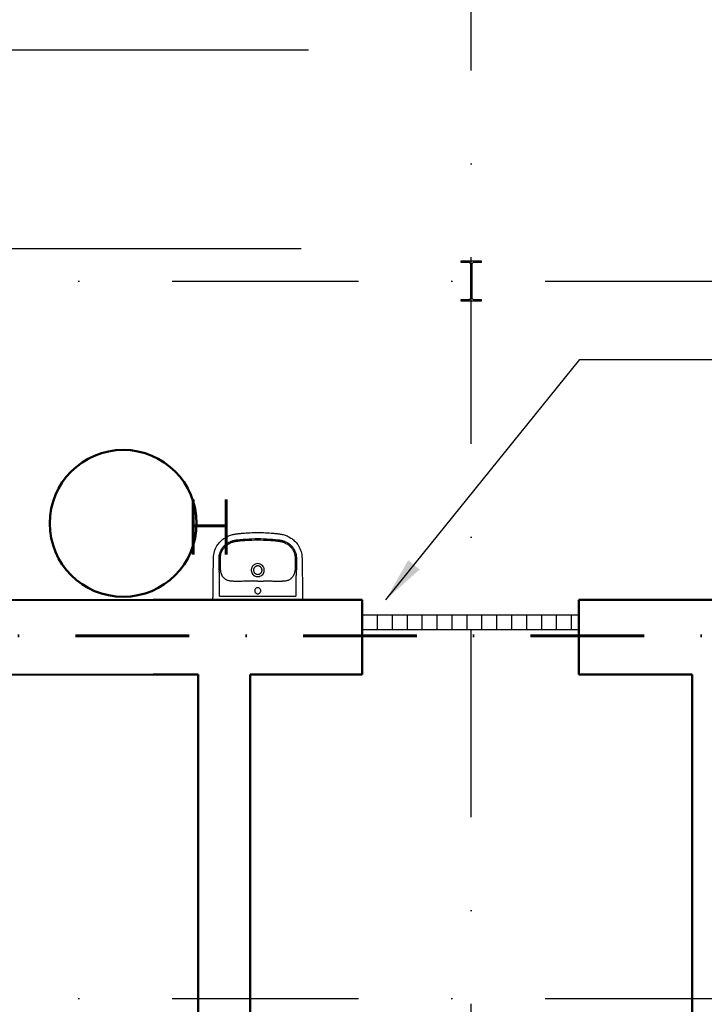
# Model space of a CAD drawing. Header units: millimetres. Extents: x 2886542 to 7567581, y -792623 to 134766.
# Tile 97 of 256: x 3800354 to 3804940, y -197167 to -190572. Entities that reach past the tile are written whole.
import ezdxf

# ---------------------------------------------------------------- set-up
doc = ezdxf.new("R2010")
doc.units = ezdxf.units.MM
doc.linetypes.add('DASHDOT', pattern=[1, 0.5, -0.25, 0, -0.25])
doc.linetypes.add('DASHDOTX2', pattern=[50.8, 25.4, -12.7, 0, -12.7])
for name, color, linetype in [('IN_BP_BOURACI PRACE', 40, 'Continuous'), ('IN_C_OSA', 6, 'DASHDOT'), ('IN_VYPLNE OTVORU', 151, 'Continuous'), ('požárničina', 10, 'Continuous')]:
    doc.layers.add(name, color=color, linetype=linetype)
for name, color, linetype, lineweight in [('IN_C_TLUSTA', 5, 'Continuous', 50), ('IN_NS_TLUSTA', 1, 'Continuous', 40), ('IN_SLOUPY', 134, 'Continuous', 30)]:
    doc.layers.add(name, color=color, linetype=linetype, lineweight=lineweight)
doc.styles.add('ROMANT', font='romant')
doc.styles.get("Standard").update_dxf_attribs({"font": 'arial.ttf'})
doc.dimstyles.new('úhlová', dxfattribs={"dimscale": 0.2, "dimtxt": 2.5, "dimasz": 1.5, "dimexe": 0, "dimexo": 3, "dimgap": 1, "dimtad": 1, "dimdec": 0, "dimzin": 0, "dimdsep": 46, "dimtxsty": 'ROMANT', "dimcen": 5, "dimclrd": 256, "dimclre": 256, "dimclrt": 7, "dimadec": 1, "dimazin": 0, "dimtfac": 1, "dimtdec": 0, "dimtix": 1, "dimtmove": 2, "dimatfit": 3, "dimfxl": 0, "dimtvp": 2, "dimtolj": 1, "dimtzin": 0, "dimarcsym": 0})

msp = doc.modelspace()

# ---------------------------------------------------------------- linework, layer by layer
at = {"color": 250}
for p, q in [((3801692.6, -194433.3), (3801692.6, -194302.4)), ((3801703.4, -194302.4), (3801703.4, -194302.4)), ((3801784.8, -194333.8), (3801784.8, -194333.8)), ((3802112.3, -194333.8), (3802112.3, -194333.8)), ((3802204.5, -194302.4), (3802204.5, -194433.3)), ((3802235.8, -194457.1), (3801661.3, -194457.1)), ((3801692.6, -194433.3), (3802204.5, -194433.3))]:
    msp.add_line(p, q, dxfattribs=at)
for centre, radius, start, end in [((3801903.5, -194250.3), 213.6, 182.2856, 183.99223), ((3798776.3, -194468.5), 2921.3, 3.53367, 3.99223), ((3801799.2, -194254.7), 100.7, 182.34596, 185.77869), ((3801778, -194256.8), 79.3, 185.77869, 201.78509), ((3801765.8, -194261.7), 66.2, 201.78509, 213.21716), ((3801947.8, -194258.8), 43.2, 180.03382, 192.5663), ((3801949.3, -194258.8), 43.2, 347.42167, 359.97821), ((3802126.1, -194259), 72, 327.24647, 337.75128), ((3802123.3, -194257.9), 75, 337.75128, 354.68493), ((3802060.7, -194252), 137.9, 354.68493, 357.19041), ((3804387.6, -194420.3), 2186.5, 175.93072, 176.54338), ((3802011.2, -194251.2), 195.9, 355.93072, 357.79145), ((3801927.8, -202912), 8579.1, 89.8615, 90.12365), ((3801967.2, -186626.8), 7706.2, 269.8615, 270.15334)]:
    msp.add_arc(centre, radius, start, end, dxfattribs=at)
for points, degree, knots in [([(3801648.7, -194433.3), (3801648.8, -194407.1), (3801649.3, -194353.6), (3801650.1, -194284.7), (3801650.9, -194236.6), (3801651.5, -194208.5), (3801651.8, -194193.4), (3801652, -194180.6), (3801652.2, -194173.9), (3801652.5, -194168.4), (3801653.8, -194152.2), (3801660.1, -194123.8), (3801677.4, -194090.9), (3801698.6, -194065.8), (3801720.6, -194047.2), (3801745.4, -194032.4), (3801767.3, -194023.7), (3801785.1, -194019), (3801796.5, -194017), (3801806.4, -194015.7), (3801814.8, -194014.8), (3801828, -194013.3), (3801872.6, -194008.9), (3801914.4, -194007.1), (3801948.6, -194007.1)], 3, [624.329372, 624.329372, 624.329372, 624.329372, 702.954481, 784.872453, 830.951627, 847.339519, 869.099473, 876.286618, 885.594721, 889.203185, 893.06913, 934.29152, 975.506743, 1003.663293, 1032.591568, 1061.523462, 1090.200355, 1103.007356, 1116.545068, 1124.93032, 1133.080278, 1141.824147, 1164.862029, 1267.315864, 1267.315864, 1267.315864, 1267.315864]), ([(3801948.6, -194007.1), (3801982.7, -194007.1), (3802024.5, -194008.9), (3802069.1, -194013.3), (3802082.3, -194014.8), (3802090.7, -194015.7), (3802100.6, -194017), (3802112, -194019), (3802129.8, -194023.7), (3802151.7, -194032.4), (3802176.5, -194047.2), (3802198.4, -194065.8), (3802219.7, -194090.9), (3802237, -194123.8), (3802243.3, -194152.2), (3802244.6, -194168.4), (3802244.9, -194173.9), (3802245.1, -194180.6), (3802245.3, -194193.4), (3802245.6, -194208.5), (3802246.2, -194236.6), (3802247, -194284.7), (3802247.8, -194353.6), (3802248.1, -194407.1), (3802248.4, -194433.3)], 3, [-642.986491, -642.986491, -642.986491, -642.986491, -540.532657, -517.494775, -508.750906, -500.600948, -492.215696, -478.677984, -465.870983, -437.194089, -408.262196, -379.333921, -351.177371, -309.962147, -268.739757, -264.873812, -261.265349, -251.957246, -244.770101, -223.010147, -206.622255, -160.54308, -78.625109, 0, 0, 0, 0]), ([(3801690.1, -194258.8), (3801690, -194256.8), (3801690, -194252.6), (3801690, -194247.6), (3801689.9, -194240.9), (3801689.9, -194234.4), (3801689.8, -194222.2), (3801689.7, -194211.6), (3801689.7, -194201.4), (3801689.7, -194195.1), (3801689.7, -194188.3), (3801689.8, -194181.6), (3801689.9, -194175.2), (3801690.2, -194168.8), (3801691.2, -194159.5), (3801693.6, -194146.8), (3801699.1, -194130.9), (3801707.9, -194114.6), (3801719.6, -194099.5), (3801737.1, -194082.9), (3801757.2, -194070.3), (3801776.5, -194062.9), (3801787.4, -194059.8), (3801794.9, -194058.3), (3801801.3, -194057.3), (3801812.7, -194055.8), (3801835.9, -194053.2), (3801882.7, -194049.2), (3801922.5, -194047.8), (3801948.5, -194047.8)], 3, [175.048841, 175.048841, 175.048841, 175.048841, 180.891155, 187.66553, 190.097243, 200.971297, 207.107662, 226.924402, 232.691241, 237.690518, 245.872119, 253.117634, 257.691167, 265.085682, 272.24233, 285.758915, 303.884333, 322.571574, 341.132044, 360.794246, 394.866598, 411.87741, 422.527365, 428.832371, 434.893076, 441.844009, 463.483086, 504.881463, 582.882709, 582.882709, 582.882709, 582.882709]), ([(3801698.7, -194258.8), (3801698.6, -194257), (3801698.5, -194253.7), (3801698.5, -194248.7), (3801698.5, -194240.8), (3801698.4, -194232.3), (3801698.4, -194221.9), (3801698.3, -194213), (3801698.3, -194200.2), (3801698.3, -194187.9), (3801698.3, -194176.8), (3801698.7, -194169.4), (3801699.5, -194161.2), (3801701.7, -194149.4), (3801706.7, -194134.4), (3801715.1, -194118.8), (3801726.1, -194104.7), (3801742.7, -194089.1), (3801759.9, -194078.5), (3801774.7, -194072.4), (3801783, -194069.6), (3801789.9, -194067.7), (3801797, -194066.3), (3801803.1, -194065.4), (3801810.7, -194064.5), (3801820.2, -194063.4), (3801840.7, -194061.2), (3801883.6, -194057.6), (3801922.7, -194056.3), (3801948.5, -194056.3)], 3, [979.515725, 979.515725, 979.515725, 979.515725, 984.998793, 989.193783, 994.506217, 1008.836262, 1014.564091, 1025.67181, 1035.775102, 1052.873813, 1062.576161, 1068.957794, 1075.078432, 1087.407323, 1104.896786, 1122.232394, 1140.496235, 1158.413781, 1190.38659, 1200.50569, 1206.374096, 1216.605643, 1222.213255, 1228.037047, 1234.961214, 1245.092548, 1256.793198, 1296.845648, 1374.248337, 1374.248337, 1374.248337, 1374.248337]), ([(3801948.5, -194047.8), (3801974.5, -194047.8), (3802014.3, -194049.2), (3802061.2, -194053.2), (3802084.4, -194055.8), (3802095.8, -194057.3), (3802102.2, -194058.3), (3802109.7, -194059.8), (3802120.6, -194062.9), (3802139.9, -194070.3), (3802160, -194082.9), (3802177.5, -194099.5), (3802189.2, -194114.6), (3802198, -194130.9), (3802203.4, -194146.8), (3802205.9, -194159.5), (3802206.9, -194168.8), (3802207.2, -194175.2), (3802207.3, -194181.6), (3802207.4, -194188.3), (3802207.4, -194195.1), (3802207.4, -194201.4), (3802207.4, -194211.6), (3802207.3, -194222.2), (3802207.2, -194234.4), (3802207.2, -194240.9), (3802207.1, -194247.6), (3802207.1, -194252.6), (3802207.1, -194256.8), (3802207, -194258.8)], 3, [582.882709, 582.882709, 582.882709, 582.882709, 660.883955, 702.282331, 723.921408, 730.872341, 736.933047, 743.238052, 753.888008, 770.898819, 804.971172, 824.633373, 843.193843, 861.881084, 880.006503, 893.523087, 900.679736, 908.07425, 912.647783, 919.893298, 928.074899, 933.074176, 938.841015, 958.657755, 964.79412, 975.668174, 978.099887, 984.874262, 990.716576, 990.716576, 990.716576, 990.716576]), ([(3801948.5, -194056.3), (3801974.3, -194056.3), (3802013.5, -194057.6), (3802056.4, -194061.2), (3802076.9, -194063.4), (3802086.4, -194064.5), (3802094, -194065.4), (3802100.1, -194066.3), (3802107.1, -194067.7), (3802114.1, -194069.6), (3802122.4, -194072.4), (3802137.2, -194078.5), (3802154.4, -194089.1), (3802171, -194104.7), (3802182, -194118.8), (3802190.4, -194134.4), (3802195.4, -194149.4), (3802197.6, -194161.2), (3802198.4, -194169.4), (3802198.8, -194176.8), (3802198.8, -194187.9), (3802198.8, -194200.2), (3802198.8, -194213), (3802198.7, -194221.9), (3802198.7, -194232.3), (3802198.6, -194240.8), (3802198.6, -194248.7), (3802198.6, -194253.7), (3802198.5, -194257), (3802198.4, -194258.8)], 3, [0, 0, 0, 0, 77.402688, 117.455139, 129.155789, 139.287123, 146.21129, 152.035082, 157.642694, 167.874241, 173.742647, 183.861746, 215.834556, 233.752102, 252.015943, 269.351551, 286.841014, 299.169905, 305.290543, 311.672176, 321.374524, 338.473235, 348.576526, 359.684246, 365.412075, 379.74212, 385.054554, 389.249544, 394.732611, 394.732611, 394.732611, 394.732611]), ([(3801948.5, -194215.3), (3801942.8, -194215.3), (3801934.1, -194217), (3801923.9, -194222.5), (3801914.9, -194229.8), (3801908.5, -194239.4), (3801905.2, -194250.3), (3801904.6, -194255.9), (3801904.6, -194258.8)], 3, [-68.665418, -68.665418, -68.665418, -68.665418, -51.296816, -42.590342, -34.181869, -16.861064, -8.510528, 0, 0, 0, 0]), ([(3801948.5, -194230.5), (3801946.6, -194230.5), (3801942.8, -194230.9), (3801937.5, -194232.5), (3801932.5, -194235.1), (3801928.2, -194238.6), (3801924.7, -194242.9), (3801921.1, -194249.4), (3801919.9, -194255.1), (3801919.9, -194258.8)], 3, [0, 0, 0, 0, 5.771404, 11.358994, 16.760694, 22.424371, 27.849839, 33.48032, 44.736035, 44.736035, 44.736035, 44.736035]), ([(3801992.5, -194258.8), (3801992.5, -194255.9), (3801991.9, -194250.3), (3801988.6, -194239.4), (3801982.2, -194229.8), (3801973.2, -194222.5), (3801963, -194217), (3801954.3, -194215.3), (3801948.5, -194215.3)], 3, [137.337116, 137.337116, 137.337116, 137.337116, 145.847644, 154.19818, 171.518985, 179.927458, 188.633932, 206.002534, 206.002534, 206.002534, 206.002534]), ([(3801977.2, -194258.8), (3801977.2, -194255.1), (3801976, -194249.4), (3801972.4, -194242.9), (3801968.9, -194238.6), (3801964.6, -194235.1), (3801959.6, -194232.5), (3801954.3, -194230.9), (3801950.5, -194230.5), (3801948.5, -194230.5)], 3, [134.075503, 134.075503, 134.075503, 134.075503, 145.331218, 150.961699, 156.387167, 162.050844, 167.452544, 173.040134, 178.811538, 178.811538, 178.811538, 178.811538]), ([(3801784.8, -194333.8), (3801782.1, -194333.7), (3801777, -194333.4), (3801768.3, -194332.6), (3801759.3, -194331.4), (3801749.9, -194329.1), (3801741, -194325.4), (3801732.2, -194320.3), (3801723.8, -194313.9), (3801716.4, -194306.4), (3801712.3, -194300.8), (3801710.4, -194298)], 3, [850.913163, 850.913163, 850.913163, 850.913163, 858.963388, 866.231581, 877.085686, 886.260054, 895.260314, 905.875022, 916.564351, 927.072225, 937.310546, 937.310546, 937.310546, 937.310546]), ([(3801905.6, -194268.2), (3801906.7, -194272.9), (3801910.5, -194282.1), (3801920.4, -194293.3), (3801931.4, -194299.4), (3801941.1, -194301.8), (3801946.1, -194302.3), (3801948.5, -194302.3)], 3, [9.459226, 9.459226, 9.459226, 9.459226, 24.117237, 38.862114, 53.669389, 61.303478, 68.668558, 68.668558, 68.668558, 68.668558]), ([(3801919.9, -194258.8), (3801919.9, -194260.7), (3801920.3, -194264.4), (3801922, -194269.8), (3801924.7, -194274.7), (3801928.2, -194278.9), (3801932.5, -194282.4), (3801939.1, -194286), (3801944.8, -194287.1), (3801948.5, -194287.1)], 3, [44.736035, 44.736035, 44.736035, 44.736035, 50.403646, 55.91951, 61.571197, 67.020032, 72.442686, 78.078755, 89.405769, 89.405769, 89.405769, 89.405769]), ([(3801948.5, -194287.1), (3801952.3, -194287.1), (3801958, -194286), (3801964.6, -194282.4), (3801968.9, -194278.9), (3801972.4, -194274.7), (3801975.1, -194269.8), (3801976.8, -194264.4), (3801977.2, -194260.7), (3801977.2, -194258.8)], 3, [89.405769, 89.405769, 89.405769, 89.405769, 100.732783, 106.368852, 111.791506, 117.240341, 122.892028, 128.407892, 134.075503, 134.075503, 134.075503, 134.075503]), ([(3801948.5, -194302.3), (3801951, -194302.3), (3801956, -194301.8), (3801965.7, -194299.4), (3801976.7, -194293.3), (3801986.6, -194282.1), (3801990.4, -194272.9), (3801991.5, -194268.2)], 3, [68.668558, 68.668558, 68.668558, 68.668558, 76.033638, 83.667727, 98.475003, 113.219879, 127.877891, 127.877891, 127.877891, 127.877891]), ([(3802186.7, -194298), (3802184.8, -194300.8), (3802180.7, -194306.4), (3802173.3, -194313.9), (3802164.9, -194320.3), (3802156.1, -194325.4), (3802147.2, -194329.1), (3802137.8, -194331.4), (3802128.8, -194332.6), (3802120.1, -194333.4), (3802115, -194333.7), (3802112.3, -194333.8)], 3, [436.937791, 436.937791, 436.937791, 436.937791, 447.176112, 457.683986, 468.373315, 478.988023, 487.988283, 497.162651, 508.016755, 515.284948, 523.335174, 523.335174, 523.335174, 523.335174]), ([(3801909.3, -194333), (3801896.9, -194333), (3801880.2, -194333.1), (3801854.1, -194333.6), (3801835.6, -194334.2), (3801815.9, -194334.5), (3801802.9, -194334.5), (3801792.3, -194334.2), (3801787.2, -194334), (3801784.8, -194333.8)], 3, [726.376125, 726.376125, 726.376125, 726.376125, 763.622224, 776.430836, 804.676477, 819.055623, 835.490807, 843.719456, 850.904433, 850.904433, 850.904433, 850.904433]), ([(3802112.3, -194333.8), (3802109.9, -194334), (3802104.8, -194334.2), (3802094.2, -194334.5), (3802081.1, -194334.5), (3802061.5, -194334.2), (3802043, -194333.6), (3802016.9, -194333.1), (3802000.2, -194332.9), (3801987.8, -194333)], 3, [523.343903, 523.343903, 523.343903, 523.343903, 530.528881, 538.757529, 555.192714, 569.57186, 597.8175, 610.626113, 647.872212, 647.872212, 647.872212, 647.872212]), ([(3801948.5, -194376.9), (3801945.9, -194376.9), (3801940.5, -194377.9), (3801933.7, -194382.4), (3801929.1, -194389.2), (3801927.5, -194397.2), (3801929.1, -194405.2), (3801933.6, -194411.9), (3801940.5, -194416.4), (3801945.8, -194417.5), (3801948.5, -194417.5)], 3, [0, 0, 0, 0, 8.041153, 16.003729, 24.145465, 32.059, 40.064065, 48.100306, 56.065262, 64.20975, 64.20975, 64.20975, 64.20975]), ([(3801948.5, -194417.5), (3801951.3, -194417.5), (3801956.6, -194416.4), (3801963.5, -194411.9), (3801968, -194405.2), (3801969.6, -194397.2), (3801968, -194389.2), (3801963.4, -194382.4), (3801956.6, -194377.9), (3801951.2, -194376.9), (3801948.5, -194376.9)], 3, [64.20975, 64.20975, 64.20975, 64.20975, 72.354238, 80.319194, 88.355435, 96.3605, 104.274035, 112.415771, 120.378347, 128.4195, 128.4195, 128.4195, 128.4195]), ([(3801648.7, -194457.1), (3801648.5, -194457.1), (3801648.6, -194441.7), (3801648.7, -194433.3)], 1, [600.373143, 600.373143, 600.51024, 615.933195, 624.329372, 624.329372]), ([(3802248.4, -194433.3), (3802248.5, -194441.7), (3802248.5, -194457.1), (3802248.4, -194457.1)], 1, [0, 0, 8.396177, 23.819133, 23.95623, 23.95623])]:
    msp.add_open_spline(points, degree=degree, knots=knots, dxfattribs=at)
for points, degree in [([(3801692.6, -194302.4), (3801692.6, -194301.4), (3801692.6, -194299.6), (3801692.5, -194296.8), (3801692.3, -194294), (3801692.2, -194291.2), (3801692, -194289.4), (3801692, -194288.5)], 3), ([(3802205.1, -194288.5), (3802205, -194289.4), (3802204.9, -194291.2), (3802204.8, -194294), (3802204.6, -194296.8), (3802204.5, -194299.6), (3802204.5, -194301.4), (3802204.5, -194302.4)], 3), ([(3801661.3, -194457.1), (3801657.9, -194457.1), (3801654.5, -194457.1), (3801648, -194457.1), (3801648.3, -194457.1), (3801648.7, -194457.1)], 5), ([(3802248.4, -194457.1), (3802248.8, -194457.1), (3802249.1, -194457.1), (3802242.6, -194457.1), (3802239.2, -194457.1), (3802235.8, -194457.1)], 5)]:
    msp.add_open_spline(points, degree=degree, dxfattribs=at)
at = {"layer": 'IN_BP_BOURACI PRACE', "color": 250}
msp.add_line((3798618.5, -194457.1), (3801248.5, -194457.1), dxfattribs=at)
at = {"layer": 'IN_C_OSA', "color": 250, "ltscale": 2500}
for p, q in [((3803378.5, -205913.2), (3803378.5, -180644.4)), ((3761372.6, -192322.1), (3821945.8, -192322.1)), ((3761372.6, -197127.1), (3821945.8, -197127.1))]:
    msp.add_line(p, q, dxfattribs=at)
at = {"layer": 'IN_C_TLUSTA', "color": 250}
for p, q in [((3801248.5, -194457.1), (3802648.5, -194457.1)), ((3802648.5, -194457.1), (3802648.5, -194957.1)), ((3804098.5, -194457.1), (3804098.5, -194957.1)), ((3804098.5, -194457.1), (3806248.5, -194457.1)), ((3801248.5, -194957.1), (3801548.5, -194957.1)), ((3801548.5, -194957.1), (3801548.5, -202657.1)), ((3801898.5, -194957.1), (3802648.5, -194957.1)), ((3801898.5, -194957.1), (3801898.5, -199767.1)), ((3804098.5, -194957.1), (3804858.5, -194957.1)), ((3804858.5, -194957.1), (3804858.5, -198767.1))]:
    msp.add_line(p, q, dxfattribs=at)
at = {"layer": 'IN_NS_TLUSTA', "color": 250}
for p, q in [((3798618.5, -194457.1), (3801248.5, -194457.1)), ((3799068.5, -194957.1), (3801248.5, -194957.1))]:
    msp.add_line(p, q, dxfattribs=at)
at = {"layer": 'IN_SLOUPY', "color": 250}
msp.add_lwpolyline([(3803375.2, -192431.9), (3803375.2, -192212.3, 0.414214), (3803360.2, -192197.3), (3803311, -192197.3), (3803311, -192187.1), (3803446, -192187.1), (3803446, -192197.3), (3803396.8, -192197.3, 0.414214), (3803381.8, -192212.3), (3803381.8, -192431.9, 0.414214), (3803396.8, -192446.9), (3803446, -192446.9), (3803446, -192457.1), (3803311, -192457.1), (3803311, -192446.9), (3803360.2, -192446.9, 0.414214)], format="xyb", close=True, dxfattribs=at)
at = {"layer": 'IN_VYPLNE OTVORU', "color": 250}
for p, q in [((3802648.5, -194557.1), (3804098.5, -194557.1)), ((3802648.5, -194557.1), (3802648.5, -194657.1)), ((3802748.5, -194557.1), (3802748.5, -194657.1)), ((3802848.5, -194557.1), (3802848.5, -194657.1)), ((3802948.5, -194557.1), (3802948.5, -194657.1)), ((3803048.5, -194557.1), (3803048.5, -194657.1)), ((3803148.5, -194557.1), (3803148.5, -194657.1)), ((3803248.5, -194557.1), (3803248.5, -194657.1)), ((3803348.5, -194557.1), (3803348.5, -194657.1)), ((3803448.5, -194557.1), (3803448.5, -194657.1)), ((3803548.5, -194557.1), (3803548.5, -194657.1)), ((3803648.5, -194557.1), (3803648.5, -194657.1)), ((3803748.5, -194557.1), (3803748.5, -194657.1)), ((3803848.5, -194557.1), (3803848.5, -194657.1)), ((3803948.5, -194557.1), (3803948.5, -194657.1)), ((3804048.5, -194557.1), (3804048.5, -194657.1)), ((3802648.5, -194657.1), (3804098.5, -194657.1))]:
    msp.add_line(p, q, dxfattribs=at)
at = {"layer": 'požárničina', "linetype": 'DASHDOTX2', "lineweight": 60, "ltscale": 30}
msp.add_line((3813682.4, -194699.4), (3788730.7, -194699.4), dxfattribs=at)
at = {"layer": 'požárničina', "lineweight": 50, "ltscale": 50, "extrusion": (0, 0, -1)}
msp.add_circle((-3801046.9, -193945.4), 492, dxfattribs=at)

# ---------------------------------------------------------------- texts
at = {"layer": 'požárničina', "lineweight": 50, "insert": (3799867.3, -193786), "char_height": 367.408, "width": 2378.965, "attachment_point": 1}
msp.add_mtext('{\\Ftxt,bigfont|c238;\\W4.8403; \\W1;H}', dxfattribs=at)

# ---------------------------------------------------------------- leaders
at = {"layer": 'požárničina'}
for points in [[(3797446, -192187.1), (3799896.2, -190773.5), (3802289.4, -190773.5)], [(3797068.9, -194457.1), (3799846.2, -192103.4), (3802239.5, -192103.4)], [(3802806, -194457.1), (3804106.7, -192847.2), (3806499.9, -192847.2)]]:
    msp.add_leader(points, dimstyle='úhlová', override={"dimasz": 1500, "dimgap": 1, "dimtad": 0}, dxfattribs=at)

doc.saveas('drawing.dxf')
